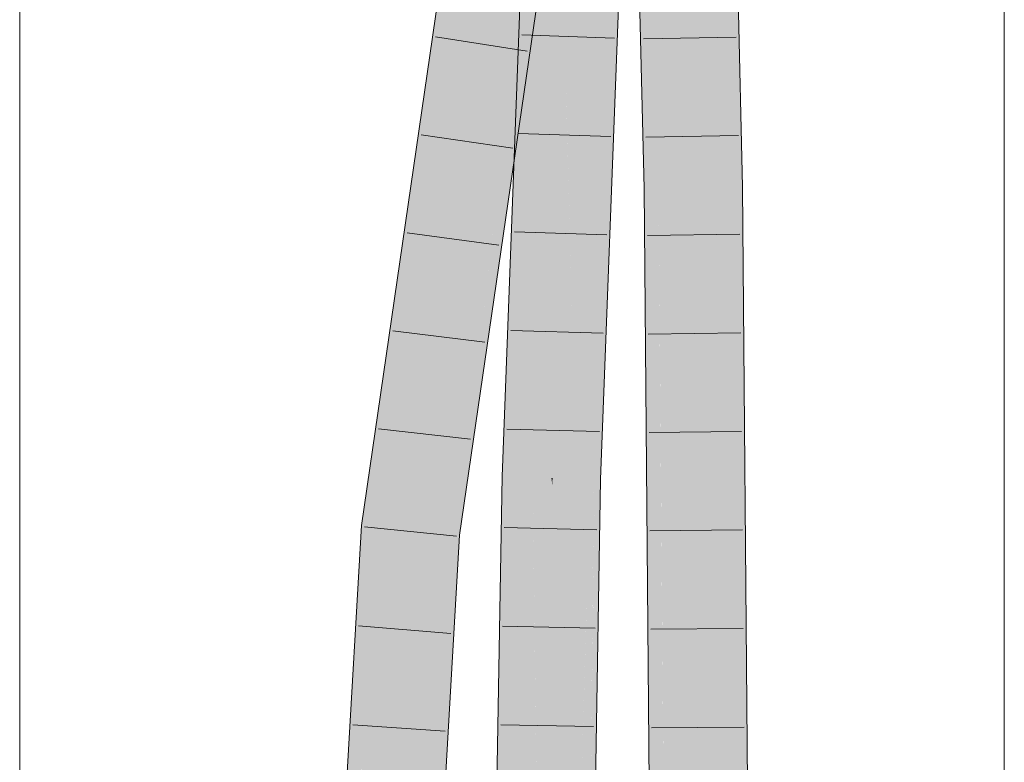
# Model space of a CAD drawing. Extents: x -620 to 300, y 62 to 1162.
# Tile 225 of 256: x 163.62 to 166.12, y 894.25 to 896.14. Entities that reach past the tile are written whole.
import ezdxf

# ---------------------------------------------------------------- set-up
doc = ezdxf.new("R2010")
doc.units = 0
doc.layers.get('0').update_dxf_attribs({"lineweight": 13})
doc.layers.add('E_Detail_Linie_Text_Bem', color=7, linetype='Continuous', lineweight=13)
for name, color, linetype, lineweight, true_color in [('E_Leerrohr 25-A06G955E8I', 7, 'Continuous', 9, 0xff8000), ('E_Leerrohr 25-Shading', 7, 'Continuous', 9, 0xff8000), ('E_Leerrohr 32-A06G955G8I', 7, 'Continuous', 9, 0x00b300), ('E_Leerrohr 32-Shading', 7, 'Continuous', 9, 0x00b300)]:
    doc.layers.add(name, color=color, linetype=linetype, lineweight=lineweight, true_color=true_color)

# ---------------------------------------------------------------- blocks, each defined once
blk = doc.blocks.new('Shading-A06G94V18I', base_point=(243.3339, 864.5048))
at = {"layer": 'E_Leerrohr 25-Shading', "color": 43, "true_color": 0xd7ab7f}
for points in [[(165.3981, 897.9429), (165.3645, 897.942), (165.4031, 897.859), (165.4539, 895.7113)], [(165.3645, 897.942), (165.3855, 897.0569), (165.4539, 895.7113), (165.4398, 895.7111)], [(165.1878, 896.8965), (165.2302, 895.8464), (165.1885, 897.361), (165.2032, 897.1346)], [(165.2359, 895.7079), (165.2061, 897.0908), (165.2302, 895.8464), (165.2032, 897.1346)], [(165.2379, 895.7079), (165.2088, 897.0482), (165.2359, 895.7079), (165.2061, 897.0908)], [(165.3855, 897.0569), (165.4173, 895.7108), (165.4398, 895.7111)], [(165.2379, 895.7079), (165.2406, 895.7079), (165.2088, 897.0482)], [(165.2039, 895.7073), (165.1878, 896.8965), (165.1871, 896.421)], [(165.2039, 895.7073), (165.2331, 895.7078), (165.1878, 896.8965), (165.2302, 895.8464)], [(165.2302, 895.8464), (165.2331, 895.7078), (165.2358, 895.7079)], [(165.2359, 895.7079), (165.2302, 895.8464), (165.2358, 895.7079)], [(165.2331, 895.7078), (165.2039, 895.7073), (165.2392, 893.3397), (165.2238, 893.3397)], [(165.2359, 895.7079), (165.2331, 895.7078), (165.2434, 893.3397), (165.2392, 893.3397)], [(165.2384, 895.525), (165.2379, 895.7079), (165.2359, 895.6989), (165.2359, 895.7079)], [(165.2406, 895.7079), (165.2379, 895.7079), (165.2433, 895.1887), (165.2384, 895.525)], [(165.2406, 895.7079), (165.2433, 895.1887), (165.2472, 894.9128)], [(165.4173, 895.7108), (165.4372, 893.3397), (165.4398, 895.7111), (165.4738, 893.3397)], [(165.4738, 893.3397), (165.4539, 895.7113), (165.4398, 895.7111)], [(165.2434, 893.3397), (165.2455, 893.3397), (165.2359, 895.6989), (165.2384, 895.525)], [(165.2384, 895.525), (165.2455, 893.3397), (165.2433, 895.1887), (165.253, 893.3397)], [(165.2433, 895.1887), (165.253, 893.3397), (165.2472, 894.9128), (165.2605, 893.3397)]]:
    blk.add_solid(points, dxfattribs=at)
at = {"layer": 'E_Leerrohr 25-Shading', "color": 31, "true_color": 0xfabd7f}
for points in [[(165.3339, 897.0281), (165.2826, 897.8376), (165.3419, 895.8746)], [(165.343, 895.7095), (165.3419, 895.8746), (165.3054, 896.921), (165.2826, 897.8376)], [(165.2972, 897.0509), (165.3354, 895.7094), (165.2833, 897.6897), (165.3054, 896.921)], [(165.2088, 897.0482), (165.2406, 895.7079), (165.2972, 897.0509), (165.3289, 895.7094)], [(165.2972, 897.0509), (165.3289, 895.7094), (165.3354, 895.7094)], [(165.3743, 896.3898), (165.4173, 895.7108), (165.3855, 897.0569)], [(165.3419, 895.8746), (165.3743, 896.3898), (165.3339, 897.0281)], [(165.343, 895.7095), (165.3054, 896.921), (165.3401, 895.7095)], [(165.3054, 896.921), (165.3354, 895.7094), (165.3401, 895.7095)], [(165.3419, 895.8746), (165.3468, 895.7096), (165.3743, 896.3898), (165.3629, 895.7098)], [(165.3629, 895.7098), (165.4173, 895.7108), (165.3743, 896.3898)], [(165.3468, 895.7096), (165.3419, 895.8746), (165.343, 895.7095)], [(165.2605, 893.3397), (165.3488, 893.3397), (165.2406, 895.7079), (165.3289, 895.7094)], [(165.344, 895.2982), (165.3354, 895.7094), (165.3456, 894.6713), (165.3289, 895.7094)], [(165.3456, 894.6713), (165.3289, 895.7094), (165.3488, 893.3397)], [(165.344, 895.2982), (165.3434, 895.5528), (165.3354, 895.7094), (165.3401, 895.7095)], [(165.3434, 895.5528), (165.343, 895.7095), (165.3401, 895.7095)], [(165.3586, 894.9788), (165.3468, 895.7096), (165.344, 895.2982), (165.343, 895.7095)], [(165.3468, 895.7096), (165.3596, 895.1452), (165.3629, 895.7098)], [(165.3596, 895.1452), (165.3468, 895.7096), (165.3586, 894.9788)], [(165.3596, 895.1452), (165.4003, 893.3397), (165.4173, 895.7108), (165.4372, 893.3397)], [(165.3596, 895.1452), (165.4173, 895.7108), (165.3629, 895.7098)], [(165.3586, 894.9788), (165.344, 895.2982), (165.3568, 894.6846)], [(165.3849, 893.3397), (165.344, 895.2982), (165.3669, 893.3397), (165.3456, 894.6713)], [(165.4003, 893.3397), (165.3596, 895.1452), (165.3849, 893.3397), (165.3586, 894.9788)], [(165.3849, 893.3397), (165.3586, 894.9788), (165.3568, 894.6846)], [(165.3669, 893.3397), (165.3456, 894.6713), (165.3488, 893.3397)]]:
    blk.add_solid(points, dxfattribs=at)
at = {"layer": 'E_Leerrohr 32-Shading', "color": 83, "true_color": 0x7fbd7f}
for points in [[(164.9233, 896.5315), (164.9026, 896.5323), (164.9012, 896.0757), (164.8742, 895.7806)], [(164.9176, 896.2546), (164.9233, 896.5315), (164.9012, 896.0756)], [(165.0818, 895.1944), (165.1173, 896.5245), (165.0571, 894.9703), (165.1159, 896.5246)], [(165.1225, 896.5244), (165.1173, 896.5245), (165.0782, 894.9697), (165.0758, 894.9698)], [(165.1077, 895.7056), (165.1313, 896.524), (165.0867, 895.2706), (165.1225, 896.5244)], [(165.1057, 895.5639), (165.132, 896.524), (165.1019, 895.5051), (165.1313, 896.524)], [(165.1334, 896.5239), (165.132, 896.524), (165.1081, 895.6007), (165.1057, 895.5639)], [(165.1116, 895.6544), (165.135, 896.5239), (165.1081, 895.6007), (165.1334, 896.5239)], [(165.1309, 895.9535), (165.135, 896.5239), (165.1116, 895.6544)], [(165.1309, 895.9535), (165.1357, 896.079), (165.135, 896.5239), (165.1423, 896.5236)], [(165.1357, 896.079), (165.1525, 896.5233), (165.1423, 896.5236)], [(164.9176, 896.2546), (164.9127, 896.0151), (164.9366, 896.4617)], [(164.9043, 895.6081), (164.9349, 896.4153), (164.9051, 895.6465), (164.9346, 896.4109)], [(164.9051, 895.6465), (164.9346, 896.4109), (164.9127, 896.0151), (164.9255, 896.2551)], [(164.7015, 896.2919), (164.6963, 896.2927), (164.5608, 895.1093), (164.6492, 895.9695)], [(164.7015, 896.2919), (164.5608, 895.1093), (164.6258, 895.5553)], [(164.7324, 896.2869), (164.7015, 896.2919), (164.6258, 895.5553)], [(164.9233, 896.256), (164.9103, 896.2581), (164.818, 895.3951), (164.8937, 896.1299)], [(164.9233, 896.256), (164.818, 895.3951), (164.9401, 896.2532), (164.9269, 896.1417)], [(164.857, 894.9757), (164.9127, 896.0151), (164.9012, 896.0756), (164.9176, 896.2546)], [(164.8937, 896.1299), (164.9069, 896.2586), (164.89, 896.1015), (164.9043, 896.2405)], [(164.9103, 896.2581), (164.9069, 896.2586), (164.8937, 896.1299)], [(164.8909, 896.11), (164.9043, 896.2405), (164.7989, 895.402), (164.8393, 895.7948)], [(164.8159, 895.3809), (164.818, 895.3951), (164.89, 896.1015), (164.8937, 896.1299)], [(164.7509, 894.9353), (164.8159, 895.3809), (164.7989, 895.402), (164.8909, 896.11)], [(164.8742, 895.7806), (164.8437, 894.9761), (164.9012, 896.0757), (164.8479, 894.976)], [(164.857, 894.9757), (164.9012, 896.0756), (164.8479, 894.976)], [(164.8634, 894.9755), (164.9127, 896.0151), (164.857, 894.9757)], [(164.8634, 894.9755), (164.9026, 895.5815), (164.9127, 896.0151), (164.9051, 895.6465)], [(164.6492, 895.9695), (164.4864, 894.8524), (164.5608, 895.1093), (164.5229, 894.8488)], [(165.1309, 895.9535), (165.1116, 895.6544), (165.0936, 894.9693), (165.0931, 894.9693)], [(164.8095, 895.5052), (164.8393, 895.7948), (164.6987, 894.8311)], [(165.1077, 895.7056), (165.0867, 895.2706), (165.1011, 895.4918)], [(165.1019, 895.5051), (165.1077, 895.7056), (165.1011, 895.4918)], [(165.1116, 895.6544), (165.1057, 895.5639), (165.0931, 894.9693), (165.0894, 894.9694)], [(164.9026, 895.5815), (164.9043, 895.6081), (164.9051, 895.6465)], [(164.8634, 894.9755), (164.8803, 894.9751), (164.9043, 895.6081)], [(165.0867, 895.2706), (165.0782, 894.9697), (165.1057, 895.5639), (165.0894, 894.9694)], [(164.7509, 894.9353), (164.8095, 895.5052), (164.7352, 894.8274), (164.6987, 894.8311)], [(165.0818, 895.1944), (165.0571, 894.9703), (165.0673, 894.97)], [(165.0758, 894.9698), (165.0818, 895.1944), (165.0673, 894.97)], [(164.8803, 894.9751), (164.8521, 894.5861), (164.8525, 893.3441), (164.8159, 893.3441)], [(164.8437, 894.9761), (164.8325, 894.3168), (164.8479, 894.976)], [(164.857, 894.9757), (164.8479, 894.976), (164.8344, 894.343), (164.8325, 894.3168)], [(164.8634, 894.9755), (164.857, 894.9757), (164.8521, 894.5861), (164.8344, 894.343)], [(164.8521, 894.5861), (164.8803, 894.9751), (164.8634, 894.9755)], [(165.0577, 894.6407), (165.0587, 894.6732), (165.0514, 894.641), (165.0571, 894.9703)], [(165.0571, 894.9703), (165.0587, 894.6732), (165.0673, 894.97)], [(165.0587, 894.6732), (165.0758, 894.9698), (165.0673, 894.97)], [(165.0587, 894.6732), (165.0641, 893.669), (165.0758, 894.9698), (165.0645, 893.6993)], [(165.0659, 893.3441), (165.0782, 894.9697), (165.0641, 893.669)], [(165.0659, 893.3441), (165.0838, 894.3953), (165.0782, 894.9697), (165.0894, 894.9694)], [(165.0758, 894.9698), (165.0729, 894.6403), (165.0782, 894.9697), (165.0746, 894.6403)], [(165.0894, 894.9694), (165.0838, 894.3953), (165.0931, 894.9693), (165.0925, 894.9011)], [(165.0925, 894.9011), (165.0936, 894.9693), (165.0931, 894.9693)], [(164.4864, 894.8524), (164.3992, 893.3397), (164.5229, 894.8488), (164.4876, 894.2374)], [(164.6987, 894.8311), (164.6258, 893.5686), (164.7352, 894.8274), (164.7142, 894.4646)], [(165.0336, 893.3441), (165.0641, 893.669), (165.0441, 894.1724), (165.0587, 894.6732)], [(165.0441, 894.1724), (165.0577, 894.6407), (165.0459, 894.3167), (165.0514, 894.641)], [(165.0729, 894.6403), (165.0645, 893.6993), (165.0746, 894.6403)], [(164.8159, 893.3441), (164.8521, 894.5861), (164.8316, 894.265), (164.8344, 894.343)], [(164.6258, 893.5686), (164.6126, 893.3397), (164.7142, 894.4646), (164.6492, 893.3397)], [(164.8344, 894.343), (164.8325, 894.3168), (164.8316, 894.265)], [(165.0441, 894.1724), (165.0459, 894.3167), (165.0425, 894.119)]]:
    blk.add_solid(points, dxfattribs=at)
at = {"layer": 'E_Leerrohr 32-Shading', "color": 83, "true_color": 0x7fd57f}
for points in [[(164.9404, 896.4672), (164.9563, 895.6279), (164.9473, 896.5306), (164.9663, 896.53)], [(164.9687, 894.9727), (164.9663, 896.53), (164.9563, 895.6279)], [(164.9663, 896.53), (164.9687, 894.9727), (165.0114, 896.5283)], [(164.9687, 894.9727), (165.0059, 895.9558), (165.0114, 896.5283), (165.0123, 896.5283)], [(165.0059, 895.9558), (165.0276, 896.5278), (165.0123, 896.5283)], [(165.049, 896.527), (165.0276, 896.5278), (165.0225, 895.3364), (165.0059, 895.9558)], [(165.0322, 894.9709), (165.066, 896.5264), (165.0225, 895.3364), (165.049, 896.527)], [(165.066, 896.5264), (165.0322, 894.9709), (165.0471, 894.9705)], [(165.0471, 894.9705), (165.0571, 894.9703), (165.066, 896.5264), (165.1159, 896.5246)], [(164.9363, 896.4286), (164.9212, 894.974), (164.9404, 896.4672), (164.9563, 895.6279)], [(164.9043, 895.6081), (164.9212, 894.974), (164.9349, 896.4153), (164.9363, 896.4286)], [(164.7324, 896.2869), (164.5608, 895.1093), (164.6108, 894.8399), (164.5497, 894.8461)], [(164.7324, 896.2869), (164.6108, 894.8399), (164.8197, 896.2728)], [(164.8589, 896.2578), (164.8197, 896.2728), (164.6987, 894.8311), (164.6108, 894.8399)], [(164.8589, 896.2578), (164.6987, 894.8311), (164.8393, 895.7948)], [(164.9043, 896.2405), (164.8589, 896.2578), (164.8393, 895.7948)], [(165.0063, 895.9393), (165.0059, 895.9558), (164.9715, 894.9726), (164.9687, 894.9727)], [(165.0144, 894.9714), (165.0225, 895.3363), (164.9715, 894.9726), (165.0063, 895.9393)], [(164.9563, 895.6279), (164.9212, 894.974), (164.9491, 894.9732)], [(164.9687, 894.9727), (164.9563, 895.6279), (164.9491, 894.9732)], [(164.9043, 895.6081), (164.8803, 894.9751), (164.9212, 894.974)], [(165.0322, 894.9709), (165.0225, 895.3363), (165.0144, 894.9714)], [(164.5608, 895.1093), (164.5229, 894.8488), (164.5497, 894.8461)], [(164.8803, 894.9751), (164.8525, 893.3441), (164.9212, 894.974), (164.9409, 893.3441)], [(164.9491, 894.9732), (164.9212, 894.974), (164.9474, 894.645), (164.9252, 894.6456)], [(164.9491, 894.9732), (164.9474, 894.645), (164.9687, 894.9727), (164.9631, 894.6445)], [(164.971, 894.953), (164.9687, 894.9727), (164.9631, 894.6445)], [(164.995, 893.3441), (165.0102, 894.6202), (164.9631, 894.6445), (164.971, 894.953)], [(164.9715, 894.9726), (164.9687, 894.9727), (164.971, 894.953)], [(165.0102, 894.6202), (165.0144, 894.9714), (164.971, 894.953), (164.9715, 894.9726)], [(165.0395, 894.3712), (165.0322, 894.9709), (165.0102, 894.6202), (165.0144, 894.9714)], [(165.0471, 894.9705), (165.0322, 894.9709), (165.0459, 894.3167), (165.0395, 894.3712)], [(165.0571, 894.9703), (165.0466, 894.7231), (165.0514, 894.641), (165.0462, 894.5034)], [(165.0571, 894.9703), (165.0471, 894.9705), (165.0466, 894.7231)], [(164.5497, 894.8461), (164.5229, 894.8488), (164.5242, 893.3397), (164.4876, 894.2374)], [(164.5242, 893.3397), (164.5892, 894.4658), (164.5497, 894.8461), (164.5956, 894.8414)], [(164.5892, 894.4658), (164.6108, 894.8399), (164.5956, 894.8414)], [(164.6108, 894.8399), (164.5892, 894.4658), (164.6987, 894.8311), (164.6258, 893.5686)], [(164.9252, 894.6456), (164.9409, 893.3441), (164.9474, 894.645)], [(164.9474, 894.645), (164.9409, 893.3441), (164.9631, 894.6445)], [(164.995, 893.3441), (164.9631, 894.6445), (164.9409, 893.3441)], [(165.0462, 894.5034), (165.0459, 894.3167), (165.0514, 894.641)], [(165.0293, 893.3441), (165.0395, 894.3712), (164.995, 893.3441), (165.0102, 894.6202)], [(164.5892, 894.4658), (164.5242, 893.3397), (164.6258, 893.5686), (164.6126, 893.3397)], [(165.0395, 894.3712), (165.0293, 893.3441), (165.0425, 894.119)], [(165.0459, 894.3167), (165.0395, 894.3712), (165.0425, 894.119)]]:
    blk.add_solid(points, dxfattribs=at)
blk = doc.blocks.new('Referenz-A06G955I8I')
at = {"layer": 'E_Detail_Linie_Text_Bem', "linetype": 'Continuous', "ltscale": 0.13}
for p, q in [((166.1186, 913.4414), (166.1186, 864.2613)), ((163.6186, 892.4613), (163.6186, 904.2613))]:
    blk.add_line(p, q, dxfattribs=at)
at = {"layer": 'E_Leerrohr 25-A06G955E8I', "linetype": 'Continuous', "ltscale": 0.13}
for p, q in [((165.2039, 895.7074), (165.1512, 897.9358)), ((165.4539, 895.7113), (165.4011, 897.943)), ((165.4374, 896.0916), (165.2025, 896.0874)), ((165.4433, 895.8415), (165.2084, 895.8376)), ((165.2238, 893.3397), (165.2039, 895.7074)), ((165.4738, 893.3397), (165.4539, 895.7113)), ((165.4474, 895.5914), (165.2124, 895.5878)), ((165.4495, 895.3412), (165.2145, 895.338)), ((165.4516, 895.091), (165.2166, 895.0882)), ((165.4537, 894.8408), (165.2187, 894.8384)), ((165.4558, 894.5906), (165.2208, 894.5887)), ((165.4579, 894.3404), (165.2229, 894.3389))]:
    blk.add_line(p, q, dxfattribs=at)
at = {"layer": 'E_Leerrohr 32-A06G955G8I', "linetype": 'Continuous', "ltscale": 0.13}
for p, q in [((164.8437, 894.9761), (164.9026, 896.5323)), ((165.0936, 894.9693), (165.1525, 896.5233)), ((164.4864, 894.8524), (164.6963, 896.2927)), ((164.7352, 894.8274), (164.9431, 896.2528)), ((164.9069, 896.0563), (164.6746, 896.092)), ((165.1285, 896.0891), (164.8937, 896.097)), ((164.871, 895.8101), (164.6383, 895.8434)), ((165.1191, 895.8394), (164.8842, 895.847)), ((164.8351, 895.564), (164.6021, 895.5948)), ((165.1096, 895.5898), (164.8747, 895.597)), ((164.7992, 895.3178), (164.5659, 895.3462)), ((165.1002, 895.3401), (164.8653, 895.347)), ((164.7633, 895.0716), (164.5297, 895.0976)), ((165.0907, 895.0905), (164.8558, 895.097)), ((164.8159, 893.3441), (164.8437, 894.9761)), ((165.0659, 893.3441), (165.0936, 894.9693)), ((164.3992, 893.3397), (164.4864, 894.8524)), ((164.7275, 894.8254), (164.4937, 894.8489)), ((164.6492, 893.3397), (164.7352, 894.8274)), ((165.084, 894.8409), (164.849, 894.8468)), ((164.7133, 894.5778), (164.4791, 894.5974)), ((165.0797, 894.5914), (164.8448, 894.5963)), ((164.6991, 894.3302), (164.4646, 894.3459)), ((165.0755, 894.342), (164.8405, 894.3459))]:
    blk.add_line(p, q, dxfattribs=at)

msp = doc.modelspace()

# ---------------------------------------------------------------- block references
at = {"color": 8, "lineweight": 25, "ltscale": 0.25, "true_color": 0x808080}
msp.add_blockref('Referenz-A06G955I8I', (0, 0), dxfattribs=at)
msp.add_blockref('Shading-A06G94V18I', (243.3339, 864.5048))

doc.saveas('drawing.dxf')
